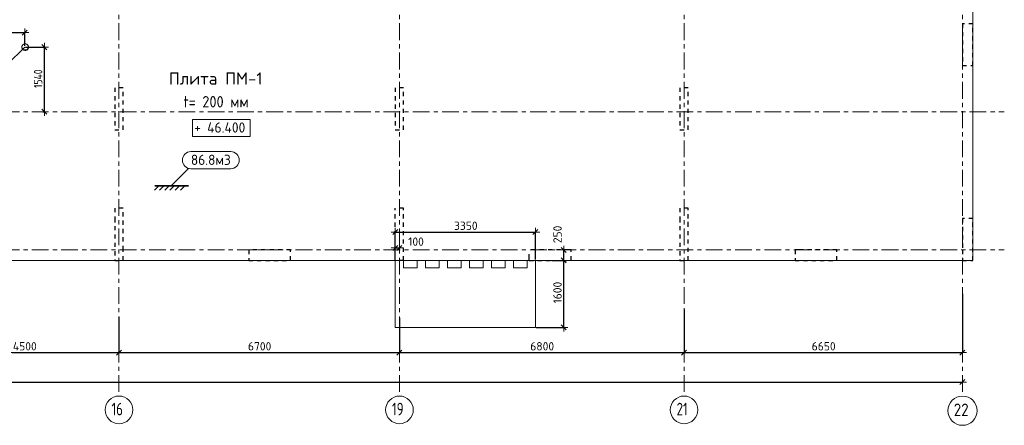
# Model space of a CAD drawing. Header units: metres. Extents: x -38 to 93, y -15 to 21.
# Tile 21 of 152: x 39.08 to 62.6, y -4.19 to 5.5. Entities that reach past the tile are written whole.
import ezdxf

# ---------------------------------------------------------------- set-up
doc = ezdxf.new("R2010")
doc.units = ezdxf.units.M
doc.header["$PDMODE"] = 65
for name, pattern in [('______11', [0.5, 0.4, -0.05, 0, -0.05]), ('______2', [0.135, 0.1, -0.035]), ('______5', [1.1, 0.8, -0.1, 0.1, -0.1])]:
    doc.linetypes.add(name, pattern=pattern)
for name, color, linetype, lineweight in [('XR$1$Осевая линия (1)', 7, '______5', 13), ('XR$1$Размерная линия (1)', 7, 'Continuous', 13), ('XR$3$Перекрытие (1)', 7, 'Continuous', 35), ('XR$3$Текст_ примечание', 7, 'Continuous', 13), ('XR$5$Размерная линия (1)', 7, 'Continuous', 13)]:
    doc.layers.add(name, color=color, linetype=linetype, lineweight=lineweight)
doc.layers.add('XR$3$Макрос проема_ отверстия', color=7, linetype='Continuous', lineweight=13, true_color=0x2d2d2d)
doc.layers.add('XR$7$Стена_ бетон несущ.', color=7, linetype='Continuous', lineweight=70, true_color=0xb4b496)
doc.styles.add('ISOCPEUR', font='txt')
doc.dimstyles.new('DIMSTYLE_3', dxfattribs={"dimtxt": 0.2, "dimasz": 0.2, "dimexe": 0, "dimexo": 0, "dimgap": 0.1, "dimtad": 2, "dimdec": 0, "dimlfac": 1000, "dimrnd": 5, "dimzin": 12, "dimdsep": 46, "dimtxsty": 'ISOCPEUR', "dimblk1": 'ALL_ML_STRICH', "dimblk2": 'ALL_ML_STRICH', "dimsah": 1, "dimcen": 0, "dimclrd": 7, "dimclre": 256, "dimclrt": 7, "dimadec": 0, "dimazin": 0, "dimtfac": 1, "dimtdec": 0, "dimtix": 1, "dimtmove": 2, "dimatfit": 3, "dimfxl": 0, "dimtzin": 0, "dimlwd": 0, "dimlwe": -3, "dimarcsym": 0})
doc.dimstyles.new('DIMSTYLE_33', dxfattribs={"dimtxt": 0.2, "dimasz": 0.2, "dimexe": 0, "dimexo": 0, "dimgap": 0.1, "dimtad": 2, "dimdec": 0, "dimlfac": 1000, "dimrnd": 5, "dimzin": 12, "dimdsep": 46, "dimtxsty": 'ISOCPEUR', "dimblk1": 'ALL_ML_STRICH', "dimblk2": 'ALL_ML_STRICH', "dimsah": 1, "dimcen": 0, "dimclrd": 7, "dimclre": 256, "dimclrt": 7, "dimadec": 0, "dimazin": 0, "dimtfac": 1, "dimtdec": 0, "dimtix": 1, "dimtmove": 2, "dimatfit": 3, "dimfxl": 0, "dimtvp": 1.2, "dimtzin": 0, "dimlwd": 0, "dimlwe": -3, "dimarcsym": 0})

# ---------------------------------------------------------------- blocks, each defined once
blk = doc.blocks.new('ALL_ML_STRICH')
at = {"color": 0, "linetype": 'ByBlock', "lineweight": -2}
for p, q in [((-1, 0), (0.5, 0)), ((-0.3, -0.3), (0.3, 0.3)), ((0, -0.5), (0, 0.5))]:
    blk.add_line(p, q, dxfattribs=at)
blk = doc.blocks.new('*D11')
at = {"layer": 'DEFPOINTS', "color": 7, "linetype": 'Continuous', "lineweight": 13, "transparency": 33554687}
for p in [(0.5, -3.103), (0.5, -3.156), (61.6, -3.14)]:
    blk.add_point(p, dxfattribs=at)
at = {"layer": 'XR$1$Размерная линия (1)', "color": 9, "linetype": 'Continuous', "lineweight": -2, "true_color": 0xc7c7c7, "transparency": 33554687}
for p, q in [((0.5, -3.123), (0.5, -3.156)), ((61.6, -3.156), (61.6, -3.156))]:
    blk.add_line(p, q, dxfattribs=at)
at = {"layer": 'XR$1$Размерная линия (1)', "color": 7, "linetype": 'Continuous', "lineweight": -2, "transparency": 33554687}
blk.add_line((0.5, -3.156), (61.6, -3.156), dxfattribs=at)
at = {"layer": 'XR$1$Размерная линия (1)', "color": 7, "linetype": 'Continuous', "lineweight": 13, "transparency": 33554687, "xscale": 0.2, "yscale": 0.2, "zscale": 0.2, "rotation": 180}
blk.add_blockref('ALL_ML_STRICH', (0.5, -3.156), dxfattribs=at)
at = {"layer": 'XR$1$Размерная линия (1)', "color": 7, "linetype": 'Continuous', "lineweight": 13, "transparency": 33554687, "xscale": 0.2, "yscale": 0.2, "zscale": 0.2}
blk.add_blockref('ALL_ML_STRICH', (61.6, -3.156), dxfattribs=at)
at = {"layer": 'XR$1$Размерная линия (1)', "color": 7, "linetype": 'Continuous', "lineweight": 13, "transparency": 33554687, "insert": (31.1, -3.006), "char_height": 0.2, "width": 1, "attachment_point": 5, "style": 'ISOCPEUR'}
blk.add_mtext('\\A1;{61100}', dxfattribs=at)
blk = doc.blocks.new('*D21')
at = {"layer": 'DEFPOINTS', "color": 7, "linetype": 'Continuous', "lineweight": 13, "transparency": 33554687}
for p in [(36.95, -1.617), (41.45, -1.575), (36.95, -2.452)]:
    blk.add_point(p, dxfattribs=at)
at = {"layer": 'XR$1$Размерная линия (1)', "color": 9, "linetype": 'Continuous', "lineweight": -2, "true_color": 0xc7c7c7, "transparency": 33554687}
for p, q in [((36.95, -1.637), (36.95, -2.452)), ((41.45, -1.595), (41.45, -2.452))]:
    blk.add_line(p, q, dxfattribs=at)
at = {"layer": 'XR$1$Размерная линия (1)', "color": 7, "linetype": 'Continuous', "lineweight": -2, "transparency": 33554687}
blk.add_line((36.95, -2.452), (41.45, -2.452), dxfattribs=at)
at = {"layer": 'XR$1$Размерная линия (1)', "color": 7, "linetype": 'Continuous', "lineweight": 13, "transparency": 33554687, "xscale": 0.2, "yscale": 0.2, "zscale": 0.2, "rotation": 180}
blk.add_blockref('ALL_ML_STRICH', (36.95, -2.452), dxfattribs=at)
at = {"layer": 'XR$1$Размерная линия (1)', "color": 7, "linetype": 'Continuous', "lineweight": 13, "transparency": 33554687, "xscale": 0.2, "yscale": 0.2, "zscale": 0.2}
blk.add_blockref('ALL_ML_STRICH', (41.45, -2.452), dxfattribs=at)
at = {"layer": 'XR$1$Размерная линия (1)', "color": 7, "linetype": 'Continuous', "lineweight": 13, "transparency": 33554687, "insert": (39.2, -2.302), "char_height": 0.2, "width": 0.8, "attachment_point": 5, "style": 'ISOCPEUR'}
blk.add_mtext('\\A1;{4500}', dxfattribs=at)
blk = doc.blocks.new('*D22')
at = {"layer": 'DEFPOINTS', "color": 7, "linetype": 'Continuous', "lineweight": 13, "transparency": 33554687}
for p in [(41.45, -1.575), (48.15, -1.606), (41.45, -2.452)]:
    blk.add_point(p, dxfattribs=at)
at = {"layer": 'XR$1$Размерная линия (1)', "color": 9, "linetype": 'Continuous', "lineweight": -2, "true_color": 0xc7c7c7, "transparency": 33554687}
for p, q in [((41.45, -1.595), (41.45, -2.452)), ((48.15, -1.626), (48.15, -2.452))]:
    blk.add_line(p, q, dxfattribs=at)
at = {"layer": 'XR$1$Размерная линия (1)', "color": 7, "linetype": 'Continuous', "lineweight": -2, "transparency": 33554687}
blk.add_line((41.45, -2.452), (48.15, -2.452), dxfattribs=at)
at = {"layer": 'XR$1$Размерная линия (1)', "color": 7, "linetype": 'Continuous', "lineweight": 13, "transparency": 33554687, "xscale": 0.2, "yscale": 0.2, "zscale": 0.2, "rotation": 180}
blk.add_blockref('ALL_ML_STRICH', (41.45, -2.452), dxfattribs=at)
at = {"layer": 'XR$1$Размерная линия (1)', "color": 7, "linetype": 'Continuous', "lineweight": 13, "transparency": 33554687, "xscale": 0.2, "yscale": 0.2, "zscale": 0.2}
blk.add_blockref('ALL_ML_STRICH', (48.15, -2.452), dxfattribs=at)
at = {"layer": 'XR$1$Размерная линия (1)', "color": 7, "linetype": 'Continuous', "lineweight": 13, "transparency": 33554687, "insert": (44.81, -2.302), "char_height": 0.2, "width": 0.8, "attachment_point": 5, "style": 'ISOCPEUR'}
blk.add_mtext('\\A1;{6700}', dxfattribs=at)
blk = doc.blocks.new('*D23')
at = {"layer": 'DEFPOINTS', "color": 7, "linetype": 'Continuous', "lineweight": 13, "transparency": 33554687}
for p in [(54.95, -1.403), (48.15, -1.606), (48.15, -2.452)]:
    blk.add_point(p, dxfattribs=at)
at = {"layer": 'XR$1$Размерная линия (1)', "color": 9, "linetype": 'Continuous', "lineweight": -2, "true_color": 0xc7c7c7, "transparency": 33554687}
for p, q in [((48.15, -1.626), (48.15, -2.452)), ((54.95, -1.423), (54.95, -2.452))]:
    blk.add_line(p, q, dxfattribs=at)
at = {"layer": 'XR$1$Размерная линия (1)', "color": 7, "linetype": 'Continuous', "lineweight": -2, "transparency": 33554687}
blk.add_line((48.15, -2.452), (54.95, -2.452), dxfattribs=at)
at = {"layer": 'XR$1$Размерная линия (1)', "color": 7, "linetype": 'Continuous', "lineweight": 13, "transparency": 33554687, "xscale": 0.2, "yscale": 0.2, "zscale": 0.2, "rotation": 180}
blk.add_blockref('ALL_ML_STRICH', (48.15, -2.452), dxfattribs=at)
at = {"layer": 'XR$1$Размерная линия (1)', "color": 7, "linetype": 'Continuous', "lineweight": 13, "transparency": 33554687, "xscale": 0.2, "yscale": 0.2, "zscale": 0.2}
blk.add_blockref('ALL_ML_STRICH', (54.95, -2.452), dxfattribs=at)
at = {"layer": 'XR$1$Размерная линия (1)', "color": 7, "linetype": 'Continuous', "lineweight": 13, "transparency": 33554687, "insert": (51.56, -2.302), "char_height": 0.2, "width": 0.8, "attachment_point": 5, "style": 'ISOCPEUR'}
blk.add_mtext('\\A1;{6800}', dxfattribs=at)
blk = doc.blocks.new('*D24')
at = {"layer": 'DEFPOINTS', "color": 7, "linetype": 'Continuous', "lineweight": 13, "transparency": 33554687}
for p in [(61.6, -1.033), (54.95, -1.403), (54.95, -2.452)]:
    blk.add_point(p, dxfattribs=at)
at = {"layer": 'XR$1$Размерная линия (1)', "color": 9, "linetype": 'Continuous', "lineweight": -2, "true_color": 0xc7c7c7, "transparency": 33554687}
for p, q in [((61.6, -1.053), (61.6, -2.452)), ((54.95, -1.423), (54.95, -2.452))]:
    blk.add_line(p, q, dxfattribs=at)
at = {"layer": 'XR$1$Размерная линия (1)', "color": 7, "linetype": 'Continuous', "lineweight": -2, "transparency": 33554687}
blk.add_line((54.95, -2.452), (61.6, -2.452), dxfattribs=at)
at = {"layer": 'XR$1$Размерная линия (1)', "color": 7, "linetype": 'Continuous', "lineweight": 13, "transparency": 33554687, "xscale": 0.2, "yscale": 0.2, "zscale": 0.2, "rotation": 180}
blk.add_blockref('ALL_ML_STRICH', (54.95, -2.452), dxfattribs=at)
at = {"layer": 'XR$1$Размерная линия (1)', "color": 7, "linetype": 'Continuous', "lineweight": 13, "transparency": 33554687, "xscale": 0.2, "yscale": 0.2, "zscale": 0.2}
blk.add_blockref('ALL_ML_STRICH', (61.6, -2.452), dxfattribs=at)
at = {"layer": 'XR$1$Размерная линия (1)', "color": 7, "linetype": 'Continuous', "lineweight": 13, "transparency": 33554687, "insert": (58.285, -2.302), "char_height": 0.2, "width": 0.8, "attachment_point": 5, "style": 'ISOCPEUR'}
blk.add_mtext('\\A1;{6650}', dxfattribs=at)
blk = doc.blocks.new('NSY1')
at = {"color": 0, "linetype": 'ByBlock', "lineweight": -2}
blk.add_line((0, 0), (0, 0), dxfattribs=at)
blk.add_line((0, 0), (0, 0), dxfattribs=at)
blk.add_line((0, 0), (0, 0), dxfattribs=at)
blk.add_line((0, 0), (0, 0), dxfattribs=at)
blk.add_line((0, 0), (0, 0), dxfattribs=at)
blk.add_line((0, 0), (0, 0), dxfattribs=at)
blk.add_line((0, 0), (0, 0), dxfattribs=at)
blk.add_line((0, 0), (0, 0), dxfattribs=at)
blk.add_line((0, 0), (0, 0), dxfattribs=at)
blk.add_line((0, 0), (0, 0), dxfattribs=at)
blk.add_line((0, 0), (0, 0), dxfattribs=at)
blk.add_line((0, 0), (0, 0), dxfattribs=at)
blk.add_line((0, 0), (0, 0), dxfattribs=at)
blk.add_line((0, 0), (0, 0), dxfattribs=at)
blk.add_line((0, 0), (0, 0), dxfattribs=at)
blk.add_line((0, 0), (0, 0), dxfattribs=at)
blk.add_line((0, 0), (0, 0), dxfattribs=at)
blk.add_line((0, 0), (0, 0), dxfattribs=at)
blk.add_line((0, 0), (0, 0), dxfattribs=at)
blk.add_line((0, 0), (0, 0), dxfattribs=at)
blk.add_line((0, 0), (0, 0), dxfattribs=at)
blk.add_line((0, 0), (0, 0), dxfattribs=at)
blk.add_line((0, 0), (0, 0), dxfattribs=at)
blk.add_line((0, 0), (0, 0), dxfattribs=at)
blk.add_line((0, 0), (0, 0), dxfattribs=at)
blk.add_line((0, 0), (0, 0), dxfattribs=at)
blk.add_line((0, 0), (0, 0), dxfattribs=at)
blk.add_line((0, 0), (0, 0), dxfattribs=at)
blk.add_line((0, 0), (0, 0), dxfattribs=at)
blk.add_line((0, 0), (0, 0), dxfattribs=at)
blk.add_line((0, 0), (0, 0), dxfattribs=at)
blk.add_line((0, 0), (0, 0), dxfattribs=at)
blk.add_line((0, 0), (0, 0), dxfattribs=at)
blk.add_line((0, 0), (0, 0), dxfattribs=at)
blk.add_line((0, 0), (0, 0), dxfattribs=at)
blk.add_line((0, 0), (0, 0), dxfattribs=at)
blk.add_line((0, 0), (0, 0), dxfattribs=at)
blk.add_line((0, 0), (0, 0), dxfattribs=at)
blk.add_line((0, 0), (0, 0), dxfattribs=at)
blk.add_line((0, 0), (0, 0), dxfattribs=at)
blk.add_line((0, 0), (0, 0), dxfattribs=at)
blk.add_line((0, 0), (0, 0), dxfattribs=at)
blk.add_line((0, 0), (0, 0), dxfattribs=at)
blk.add_line((0, 0), (0, 0), dxfattribs=at)
blk = doc.blocks.new('Отображение проема (2)', base_point=(-1, -49.79))
at = {"layer": 'XR$3$Макрос проема_ отверстия', "true_color": 0x000000, "transparency": 33554687}
blk.add_hatch(color=18, dxfattribs=at).paths.add_polyline_path([(-0.97, -49.38), (-1, -49.38), (-1.07, -49.39), (-1.14, -49.41), (-1.2, -49.44), (-1.26, -49.48), (-1.31, -49.53), (-1.35, -49.58), (-1.38, -49.65), (-1.4, -49.72), (-1.4, -49.79), (-1.4, -49.86), (-1.38, -49.92), (-1.35, -49.99), (-1.31, -50.05), (-1.26, -50.1), (-1.2, -50.14), (-1.14, -50.17), (-1.07, -50.18), (-1, -50.19), (-0.97, -50.19), (-1.03, -50.18), (-1.09, -50.15), (-1.15, -50.12), (-1.21, -50.08), (-1.25, -50.03), (-1.29, -49.98), (-1.31, -49.92), (-1.33, -49.85), (-1.33, -49.79), (-1.33, -49.72), (-1.31, -49.66), (-1.29, -49.59), (-1.25, -49.54), (-1.21, -49.49), (-1.15, -49.45), (-1.09, -49.42), (-1.03, -49.4)])
at = {"layer": 'XR$3$Макрос проема_ отверстия', "transparency": 33554687}
blk.add_circle((-1, -49.79), 0.403, dxfattribs=at)
blk.add_arc((-0.93, -49.79), 0.403, 94.9784, 265.0216, dxfattribs=at)
blk = doc.blocks.new('*D399')
at = {"layer": 'DEFPOINTS', "color": 7, "linetype": 'Continuous', "lineweight": 13, "transparency": 33554687}
for p in [(39.198, 4.84), (39.608, 3.3), (39.668, 3.3)]:
    blk.add_point(p, dxfattribs=at)
at = {"layer": 'XR$5$Размерная линия (1)', "color": 9, "linetype": 'Continuous', "lineweight": -2, "true_color": 0xc7c7c7, "transparency": 33554687}
for p, q in [((39.218, 4.84), (39.668, 4.84)), ((39.628, 3.3), (39.668, 3.3))]:
    blk.add_line(p, q, dxfattribs=at)
at = {"layer": 'XR$5$Размерная линия (1)', "color": 7, "linetype": 'Continuous', "lineweight": -2, "transparency": 33554687}
blk.add_line((39.668, 3.3), (39.668, 4.84), dxfattribs=at)
at = {"layer": 'XR$5$Размерная линия (1)', "color": 7, "linetype": 'Continuous', "lineweight": 13, "transparency": 33554687, "xscale": 0.2, "yscale": 0.2, "zscale": 0.2}
for p, rotation in [((39.668, 4.84), 90), ((39.668, 3.3), 270)]:
    blk.add_blockref('ALL_ML_STRICH', p, dxfattribs=dict(at, rotation=rotation))
at = {"layer": 'XR$5$Размерная линия (1)', "color": 7, "linetype": 'Continuous', "lineweight": 13, "transparency": 33554687, "insert": (39.518, 4.087), "char_height": 0.2, "width": 0.66667, "attachment_point": 5, "rotation": 90, "style": 'ISOCPEUR'}
blk.add_mtext('\\W0.83;\\A1;{1540}', dxfattribs=at)
blk = doc.blocks.new('*D433')
at = {"layer": 'DEFPOINTS', "color": 7, "linetype": 'Continuous', "lineweight": 13, "transparency": 33554687}
for p in [(36.95, 5.188), (36.95, 5.18), (39.198, 4.854)]:
    blk.add_point(p, dxfattribs=at)
at = {"layer": 'XR$5$Размерная линия (1)', "color": 9, "linetype": 'Continuous', "lineweight": -2, "true_color": 0xc7c7c7, "transparency": 33554687}
for p, q in [((36.95, 5.188), (36.95, 5.188)), ((39.198, 4.874), (39.198, 5.188))]:
    blk.add_line(p, q, dxfattribs=at)
at = {"layer": 'XR$5$Размерная линия (1)', "color": 7, "linetype": 'Continuous', "lineweight": -2, "transparency": 33554687}
blk.add_line((36.95, 5.188), (39.198, 5.188), dxfattribs=at)
at = {"layer": 'XR$5$Размерная линия (1)', "color": 7, "linetype": 'Continuous', "lineweight": 13, "transparency": 33554687, "xscale": 0.2, "yscale": 0.2, "zscale": 0.2, "rotation": 180}
blk.add_blockref('ALL_ML_STRICH', (36.95, 5.188), dxfattribs=at)
at = {"layer": 'XR$5$Размерная линия (1)', "color": 7, "linetype": 'Continuous', "lineweight": 13, "transparency": 33554687, "xscale": 0.2, "yscale": 0.2, "zscale": 0.2}
blk.add_blockref('ALL_ML_STRICH', (39.198, 5.188), dxfattribs=at)
at = {"layer": 'XR$5$Размерная линия (1)', "color": 7, "linetype": 'Continuous', "lineweight": 13, "transparency": 33554687, "insert": (38.082, 5.338), "char_height": 0.2, "width": 0.66667, "attachment_point": 5, "style": 'ISOCPEUR'}
blk.add_mtext('\\W0.83;\\A1;{2250}', dxfattribs=at)
blk = doc.blocks.new('*D462')
at = {"layer": 'DEFPOINTS', "color": 7, "linetype": 'Continuous', "lineweight": 13, "transparency": 33554687}
for p in [(48.05, 0.426), (48.05, -0.25), (51.4, -0.25)]:
    blk.add_point(p, dxfattribs=at)
at = {"layer": 'XR$5$Размерная линия (1)', "color": 9, "linetype": 'Continuous', "lineweight": -2, "true_color": 0xc7c7c7, "transparency": 33554687}
for p, q in [((48.05, -0.23), (48.05, 0.426)), ((51.4, -0.23), (51.4, 0.426))]:
    blk.add_line(p, q, dxfattribs=at)
at = {"layer": 'XR$5$Размерная линия (1)', "color": 7, "linetype": 'Continuous', "lineweight": -2, "transparency": 33554687}
blk.add_line((48.05, 0.426), (51.4, 0.426), dxfattribs=at)
at = {"layer": 'XR$5$Размерная линия (1)', "color": 7, "linetype": 'Continuous', "lineweight": 13, "transparency": 33554687, "xscale": 0.2, "yscale": 0.2, "zscale": 0.2, "rotation": 180}
blk.add_blockref('ALL_ML_STRICH', (48.05, 0.426), dxfattribs=at)
at = {"layer": 'XR$5$Размерная линия (1)', "color": 7, "linetype": 'Continuous', "lineweight": 13, "transparency": 33554687, "xscale": 0.2, "yscale": 0.2, "zscale": 0.2}
blk.add_blockref('ALL_ML_STRICH', (51.4, 0.426), dxfattribs=at)
at = {"layer": 'XR$5$Размерная линия (1)', "color": 7, "linetype": 'Continuous', "lineweight": 13, "transparency": 33554687, "insert": (49.735, 0.576), "char_height": 0.2, "width": 0.8, "attachment_point": 5, "style": 'ISOCPEUR'}
blk.add_mtext('\\A1;{3350}', dxfattribs=at)
blk = doc.blocks.new('*D463')
at = {"layer": 'DEFPOINTS', "color": 7, "linetype": 'Continuous', "lineweight": 13, "transparency": 33554687}
for p in [(51.768, -0.25), (51.4, -1.85), (52.076, -1.85)]:
    blk.add_point(p, dxfattribs=at)
at = {"layer": 'XR$5$Размерная линия (1)', "color": 9, "linetype": 'Continuous', "lineweight": -2, "true_color": 0xc7c7c7, "transparency": 33554687}
for p, q in [((51.788, -0.25), (52.076, -0.25)), ((51.42, -1.85), (52.076, -1.85))]:
    blk.add_line(p, q, dxfattribs=at)
at = {"layer": 'XR$5$Размерная линия (1)', "color": 7, "linetype": 'Continuous', "lineweight": -2, "transparency": 33554687}
blk.add_line((52.076, -1.85), (52.076, -0.25), dxfattribs=at)
at = {"layer": 'XR$5$Размерная линия (1)', "color": 7, "linetype": 'Continuous', "lineweight": 13, "transparency": 33554687, "xscale": 0.2, "yscale": 0.2, "zscale": 0.2}
for p, rotation in [((52.076, -0.25), 90), ((52.076, -1.85), 270)]:
    blk.add_blockref('ALL_ML_STRICH', p, dxfattribs=dict(at, rotation=rotation))
at = {"layer": 'XR$5$Размерная линия (1)', "color": 7, "linetype": 'Continuous', "lineweight": 13, "transparency": 33554687, "insert": (51.926, -1.02), "char_height": 0.2, "width": 0.8, "attachment_point": 5, "rotation": 90, "style": 'ISOCPEUR'}
blk.add_mtext('\\A1;{1600}', dxfattribs=at)
blk = doc.blocks.new('*D464')
at = {"layer": 'DEFPOINTS', "color": 7, "linetype": 'Continuous', "lineweight": 13, "transparency": 33554687}
for p in [(52.154, 0), (51.768, -0.25), (52.076, -0.25)]:
    blk.add_point(p, dxfattribs=at)
at = {"layer": 'XR$5$Размерная линия (1)', "color": 9, "linetype": 'Continuous', "lineweight": -2, "true_color": 0xc7c7c7, "transparency": 33554687}
for p, q in [((52.134, 0), (52.076, 0)), ((51.788, -0.25), (52.076, -0.25))]:
    blk.add_line(p, q, dxfattribs=at)
at = {"layer": 'XR$5$Размерная линия (1)', "color": 7, "linetype": 'Continuous', "lineweight": -2, "transparency": 33554687}
blk.add_line((52.076, -0.25), (52.076, 0), dxfattribs=at)
at = {"layer": 'XR$5$Размерная линия (1)', "color": 7, "linetype": 'Continuous', "lineweight": 13, "transparency": 33554687, "xscale": 0.2, "yscale": 0.2, "zscale": 0.2}
for p, rotation in [((52.076, 0), 90), ((52.076, -0.25), 270)]:
    blk.add_blockref('ALL_ML_STRICH', p, dxfattribs=dict(at, rotation=rotation))
at = {"layer": 'XR$5$Размерная линия (1)', "color": 7, "linetype": 'Continuous', "lineweight": 13, "transparency": 33554687, "insert": (51.926, 0.37), "char_height": 0.2, "width": 0.6, "attachment_point": 5, "rotation": 90, "style": 'ISOCPEUR'}
blk.add_mtext('\\A1;{250}', dxfattribs=at)
blk = doc.blocks.new('*D465')
at = {"layer": 'DEFPOINTS', "color": 7, "linetype": 'Continuous', "lineweight": 13, "transparency": 33554687}
for p in [(48.05, 0.046), (48.15, 0.099), (48.05, -0.25)]:
    blk.add_point(p, dxfattribs=at)
at = {"layer": 'XR$5$Размерная линия (1)', "color": 9, "linetype": 'Continuous', "lineweight": -2, "true_color": 0xc7c7c7, "transparency": 33554687}
for p, q in [((48.05, -0.23), (48.05, 0.046)), ((48.15, 0.079), (48.15, 0.046))]:
    blk.add_line(p, q, dxfattribs=at)
at = {"layer": 'XR$5$Размерная линия (1)', "color": 7, "linetype": 'Continuous', "lineweight": -2, "transparency": 33554687}
blk.add_line((48.05, 0.046), (48.15, 0.046), dxfattribs=at)
at = {"layer": 'XR$5$Размерная линия (1)', "color": 7, "linetype": 'Continuous', "lineweight": 13, "transparency": 33554687, "xscale": 0.2, "yscale": 0.2, "zscale": 0.2, "rotation": 180}
blk.add_blockref('ALL_ML_STRICH', (48.05, 0.046), dxfattribs=at)
at = {"layer": 'XR$5$Размерная линия (1)', "color": 7, "linetype": 'Continuous', "lineweight": 13, "transparency": 33554687, "xscale": 0.2, "yscale": 0.2, "zscale": 0.2}
blk.add_blockref('ALL_ML_STRICH', (48.15, 0.046), dxfattribs=at)
at = {"layer": 'XR$5$Размерная линия (1)', "color": 7, "linetype": 'Continuous', "lineweight": 13, "transparency": 33554687, "insert": (48.546, 0.197), "char_height": 0.2, "width": 0.6, "attachment_point": 5, "style": 'ISOCPEUR'}
blk.add_mtext('\\A1;{100}', dxfattribs=at)

msp = doc.modelspace()

# ---------------------------------------------------------------- linework, layer by layer
at = {"color": 7, "linetype": 'Continuous', "lineweight": 13, "transparency": 33554687}
msp.add_lwpolyline([(39.198, 4.8397), (38.7808, 4.4225), (37.8408, 4.4225)], dxfattribs=at)
at = {"layer": 'XR$1$Осевая линия (1)', "color": 253, "linetype": '______11', "lineweight": 13, "true_color": 0xa0a0a0, "transparency": 33554687}
for p, q in [((61.6, -3.39), (61.6, 19.78)), ((54.95, -3.39), (54.95, 8.98)), ((41.45, -3.39), (41.45, 8.13)), ((48.15, -3.39), (48.15, 8.13)), ((-2.63, 3.3), (62.6, 3.3)), ((-2.63, 0), (62.6, 0))]:
    msp.add_line(p, q, dxfattribs=at)
at = {"layer": 'XR$1$Осевая линия (1)', "color": 7, "linetype": 'Continuous', "lineweight": 13, "transparency": 33554687}
for centre, radius in [((41.4504, -3.8199), 0.3304), ((48.1504, -3.8199), 0.3304), ((54.9504, -3.8199), 0.3304), ((61.6018, -3.8388), 0.3493)]:
    msp.add_circle(centre, radius, dxfattribs=at)
at = {"layer": 'XR$3$Перекрытие (1)', "color": 7, "linetype": 'Continuous', "lineweight": 13, "transparency": 33554687}
for p, q in [((61.85, -0.25), (61.85, 16.65)), ((39.1381, 4.8763), (39.1303, 4.8523)), ((39.1303, 4.8523), (39.1303, 4.8271)), ((39.1303, 4.8271), (39.1381, 4.8031)), ((39.153, 4.8967), (39.1381, 4.8763)), ((39.1381, 4.8031), (39.153, 4.7827)), ((39.1734, 4.9116), (39.153, 4.8967)), ((39.153, 4.7827), (39.1734, 4.7678)), ((39.1974, 4.9194), (39.1734, 4.9116)), ((39.1734, 4.7678), (39.1974, 4.76)), ((39.2226, 4.9194), (39.1974, 4.9194)), ((39.1974, 4.76), (39.2226, 4.76)), ((39.2466, 4.9116), (39.2226, 4.9194)), ((39.2226, 4.76), (39.2466, 4.7678)), ((39.267, 4.8967), (39.2466, 4.9116)), ((39.2466, 4.7678), (39.267, 4.7827)), ((39.2819, 4.8763), (39.267, 4.8967)), ((39.267, 4.7827), (39.2819, 4.8031)), ((39.2897, 4.8523), (39.2819, 4.8763)), ((39.2819, 4.8031), (39.2897, 4.8271)), ((39.2897, 4.8271), (39.2897, 4.8523)), ((32.725, -0.25), (41.35, -0.25)), ((41.35, -0.25), (41.55, -0.25)), ((41.55, -0.25), (41.85, -0.25)), ((41.85, -0.25), (42.05, -0.25)), ((42.05, -0.25), (42.35, -0.25)), ((42.35, -0.25), (42.55, -0.25)), ((42.55, -0.25), (42.9, -0.25)), ((42.9, -0.25), (43.1, -0.25)), ((43.1, -0.25), (43.45, -0.25)), ((43.45, -0.25), (43.65, -0.25)), ((43.65, -0.25), (44, -0.25)), ((44, -0.25), (44.2, -0.25)), ((44.2, -0.25), (44.5, -0.25)), ((44.5, -0.25), (44.7, -0.25)), ((44.7, -0.25), (61.85, -0.25)), ((48.05, -0.2502), (48.05, -0.4302)), ((48.25, -0.2502), (48.05, -0.2502)), ((48.05, -0.4302), (48.05, -1.85)), ((48.25, -0.43), (48.25, -0.2502)), ((48.575, -0.43), (48.25, -0.43)), ((48.575, -0.2502), (48.575, -0.43)), ((48.775, -0.2502), (48.575, -0.2502)), ((48.775, -0.43), (48.775, -0.2502)), ((49.1, -0.43), (48.775, -0.43)), ((49.1, -0.2502), (49.1, -0.43)), ((49.3, -0.2502), (49.1, -0.2502)), ((49.3, -0.43), (49.3, -0.2502)), ((49.625, -0.43), (49.3, -0.43)), ((49.625, -0.2502), (49.625, -0.43)), ((49.825, -0.2502), (49.625, -0.2502)), ((49.825, -0.43), (49.825, -0.2502)), ((50.15, -0.43), (49.825, -0.43)), ((50.15, -0.2502), (50.15, -0.43)), ((50.35, -0.2502), (50.15, -0.2502)), ((50.35, -0.43), (50.35, -0.2502)), ((50.675, -0.43), (50.35, -0.43)), ((50.675, -0.2502), (50.675, -0.43)), ((50.875, -0.2502), (50.675, -0.2502)), ((50.875, -0.43), (50.875, -0.2502)), ((51.2, -0.43), (50.875, -0.43)), ((51.2, -0.2502), (51.2, -0.43)), ((51.4, -0.2502), (51.2, -0.2502)), ((51.4, -0.4302), (51.4, -0.2502)), ((51.4, -1.85), (51.4, -0.4302)), ((48.05, -1.85), (51.4, -1.85))]:
    msp.add_line(p, q, dxfattribs=at)
at = {"layer": 'XR$3$Текст_ примечание', "color": 7, "linetype": 'Continuous', "lineweight": 13, "transparency": 33554687}
for p, q in [((44.1185, 2.3453), (43.1678, 2.3453)), ((44.1185, 1.9391), (43.1678, 1.9391))]:
    msp.add_line(p, q, dxfattribs=at)
at = {"layer": 'XR$3$Текст_ примечание', "color": 7, "linetype": 'Continuous', "lineweight": 35, "transparency": 33554687}
for p, q in [((43.1092, 1.9465), (42.6954, 1.5327)), ((42.3989, 1.5327), (42.2948, 1.4286)), ((42.308, 1.5327), (43.1076, 1.5327)), ((42.5231, 1.5327), (42.419, 1.4286)), ((42.6473, 1.5327), (42.5432, 1.4286)), ((42.7715, 1.5327), (42.6674, 1.4286)), ((42.8957, 1.5327), (42.7916, 1.4286)), ((43.0199, 1.5327), (42.9158, 1.4286))]:
    msp.add_line(p, q, dxfattribs=at)
at = {"layer": 'XR$3$Текст_ примечание', "color": 7, "linetype": 'Continuous', "lineweight": 13, "transparency": 33554687}
msp.add_lwpolyline([(43.2075, 2.7108), (44.5806, 2.7108), (44.5806, 3.117), (43.2075, 3.117), (43.2075, 2.7108)], dxfattribs=at)
for centre, start, end in [((43.1678, 2.1422), 90, 270), ((44.1185, 2.1422), 270, 90)]:
    msp.add_arc(centre, 0.2031, start, end, dxfattribs=at)
at = {"layer": 'XR$7$Стена_ бетон несущ.', "color": 253, "linetype": '______2', "lineweight": -3, "true_color": 0xa0a0a0, "transparency": 33554687}
for p, q in [((61.6, 5.4), (61.6, 4.4)), ((61.85, 5.4), (61.6, 5.4)), ((61.85, 4.4), (61.85, 5.4)), ((61.6, 4.4), (61.85, 4.4)), ((41.55, 3.87), (41.35, 3.87)), ((41.35, 3.87), (41.35, 2.87)), ((41.55, 2.87), (41.55, 3.87)), ((48.25, 3.87), (48.05, 3.87)), ((48.05, 3.87), (48.05, 2.87)), ((48.25, 2.87), (48.25, 3.87)), ((55.05, 3.87), (54.85, 3.87)), ((54.85, 3.87), (54.85, 2.87)), ((55.05, 2.87), (55.05, 3.87)), ((41.35, 2.87), (41.55, 2.87)), ((48.05, 2.87), (48.25, 2.87)), ((54.85, 2.87), (55.05, 2.87)), ((41.55, 1), (41.35, 1)), ((41.35, 1), (41.35, 0.75)), ((41.55, 0), (41.55, 1)), ((48.25, 1), (48.05, 1)), ((48.05, -0.25), (48.05, 1)), ((48.25, -0.25), (48.25, 1)), ((55.05, 1), (54.85, 1)), ((54.85, 1), (54.85, 0.75)), ((55.05, 0.75), (55.05, 1)), ((41.35, 0.75), (41.35, 0.57)), ((54.85, 0.75), (54.85, 0.57)), ((55.05, 0.57), (55.05, 0.75)), ((61.6, 0.75), (61.6, 0)), ((61.85, 0.75), (61.6, 0.75)), ((61.85, -0.25), (61.85, 0.75)), ((41.35, 0.57), (41.35, -0.25)), ((54.85, 0.57), (54.85, -0.25)), ((55.05, -0.25), (55.05, 0.57)), ((41.55, -0.25), (41.55, 0)), ((45.55, 0), (44.55, 0)), ((44.55, 0), (44.55, -0.25)), ((45.55, -0.25), (45.55, 0)), ((51.2497, -0.2), (51.2497, 0)), ((52.1998, 0), (51.2497, 0)), ((52.25, 0), (52.1998, 0)), ((52.25, -0.25), (52.25, 0)), ((57.7002, 0), (57.6, 0)), ((57.6, 0), (57.6, -0.25)), ((58.6002, 0), (57.7002, 0)), ((58.6002, -0.25), (58.6002, 0)), ((61.6, 0), (61.6, -0.25)), ((51.2497, -0.25), (51.2497, -0.2)), ((41.35, -0.25), (41.55, -0.25)), ((44.55, -0.25), (45.55, -0.25)), ((48.25, -0.25), (48.05, -0.25)), ((51.2497, -0.25), (52.25, -0.25)), ((54.85, -0.25), (55.05, -0.25)), ((57.6, -0.25), (58.6002, -0.25)), ((61.6, -0.25), (61.85, -0.25))]:
    msp.add_line(p, q, dxfattribs=at)

# ---------------------------------------------------------------- block references
at = {"layer": 'XR$3$Макрос проема_ отверстия', "transparency": 33554687, "xscale": 0.1975376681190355, "yscale": 0.197537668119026, "rotation": 90}
msp.add_blockref('Отображение проема (2)', (39.21, 4.8397), dxfattribs=at)
at = {"layer": 'XR$3$Перекрытие (1)', "color": 7, "linetype": 'Continuous', "lineweight": 13, "transparency": 33554687, "xscale": 0.01999999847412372, "yscale": 0.01999999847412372, "zscale": 0.01999999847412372}
msp.add_blockref('NSY1', (39.21, 4.8397), dxfattribs=at)

# ---------------------------------------------------------------- texts
at = {"layer": 'XR$1$Осевая линия (1)', "color": 7, "linetype": 'Continuous', "lineweight": 13, "transparency": 33554687, "char_height": 0.3, "attachment_point": 7, "style": 'ISOCPEUR'}
for s, insert, width in [('\\W0.75;16', (41.2704, -3.9504), 0.472281), ('\\W0.75;19', (47.9704, -3.9504), 0.472281), ('\\W0.75;21', (54.7704, -3.9504), 0.472281), ('\\W0.87;22', (61.3918, -3.9693), 0.550812)]:
    msp.add_mtext(s, dxfattribs=dict(at, insert=insert, width=width))
at = {"layer": 'XR$3$Текст_ примечание', "color": 7, "linetype": 'Continuous', "lineweight": 13, "transparency": 33554687, "style": 'ISOCPEUR'}
for s, insert, char_height, width, attachment_point in [('\\A1;{\\fISOCPEUR|i0|b0;\\H0.292500;\\W1.000000;\\C7;Плита ПМ-1}\\P', (43.7614, 4.092), 0.14625, 2.30325, 5), ('\\A1;{\\fISOCPEUR|i0|b0;\\H0.273000;\\W0.909091;\\C7;t= 200 мм}\\P', (42.9883, 3.4004), 0.1365, 1.65894, 7), ('\\W0.96;+ 46.400', (43.2481, 2.8002), 0.24375, 1.408479, 7), ('\\W0.95;86.8м3', (43.1678, 2.0285), 0.24375, 1.065743, 7)]:
    msp.add_mtext(s, dxfattribs=dict(at, insert=insert, char_height=char_height, width=width, attachment_point=attachment_point))

# ---------------------------------------------------------------- dimensions: what is measured, and where the dimension line sits
at = {"layer": 'XR$1$Размерная линия (1)', "color": 7, "linetype": 'Continuous', "lineweight": 13, "transparency": 33554687}
for base, p1, p2, picture, middle in [((61.6, -2.452), (54.95, -1.4227), (61.6, -1.053), '*D24', (58.285, -2.302)), ((54.95, -2.452), (48.15, -1.6259), (54.95, -1.4227), '*D23', (51.56, -2.302)), ((41.45, -2.452), (36.95, -1.6372), (41.45, -1.5948), '*D21', (39.2, -2.302)), ((48.15, -2.452), (41.45, -1.5948), (48.15, -1.6259), '*D22', (44.81, -2.302)), ((61.6, -3.1563), (0.5, -3.1233), (61.6, -3.1563), '*D11', (31.1, -3.0063))]:
    dim = msp.add_linear_dim(base=base, p1=p1, p2=p2, dimstyle='DIMSTYLE_3', override={"dimpost": '<>', "dimclrd": 7, "dimclre": 9, "dimclrt": 7, "dimlwd": 0, "dimlwe": 65533}, dxfattribs=at)
    dim.commit()
    dim.dimension.update_dxf_attribs({"geometry": picture, "text_midpoint": middle, "dimtype": 160})
at = {"layer": 'XR$5$Размерная линия (1)', "color": 7, "linetype": 'Continuous', "lineweight": 13, "transparency": 33554687}
for base, p1, p2, dimstyle, picture, middle in [((39.198, 5.1883), (36.95, 5.1883), (39.198, 4.8735), 'DIMSTYLE_3', '*D433', (38.0823, 5.3383)), ((51.4, 0.4258), (48.05, -0.2302), (51.4, -0.2302), 'DIMSTYLE_3', '*D462', (49.735, 0.5758)), ((48.15, 0.0458), (48.05, -0.2302), (48.15, 0.0786), 'DIMSTYLE_33', '*D465', (48.5464, 0.1966))]:
    dim = msp.add_linear_dim(base=base, p1=p1, p2=p2, dimstyle=dimstyle, override={"dimpost": '<>', "dimclrd": 7, "dimclre": 9, "dimclrt": 7, "dimlwd": 0, "dimlwe": 65533}, dxfattribs=at)
    dim.commit()
    dim.dimension.update_dxf_attribs({"geometry": picture, "text_midpoint": middle, "dimtype": 160})
for base, p1, p2, dimstyle, picture, middle in [((39.6682, 4.8397), (39.628, 3.3), (39.218, 4.8397), 'DIMSTYLE_3', '*D399', (39.5182, 4.0865)), ((52.0757, -0.0002), (51.7876, -0.2502), (52.1343, -0.0002), 'DIMSTYLE_33', '*D464', (51.926, 0.3697)), ((52.0757, -0.2502), (51.42, -1.8502), (51.7876, -0.2502), 'DIMSTYLE_3', '*D463', (51.9257, -1.0202))]:
    dim = msp.add_linear_dim(base=base, p1=p1, p2=p2, angle=90, dimstyle=dimstyle, override={"dimpost": '<>', "dimclrd": 7, "dimclre": 9, "dimclrt": 7, "dimlwd": 0, "dimlwe": 65533}, dxfattribs=at)
    dim.commit()
    dim.dimension.update_dxf_attribs({"geometry": picture, "text_midpoint": middle, "dimtype": 160})

doc.saveas('drawing.dxf')
